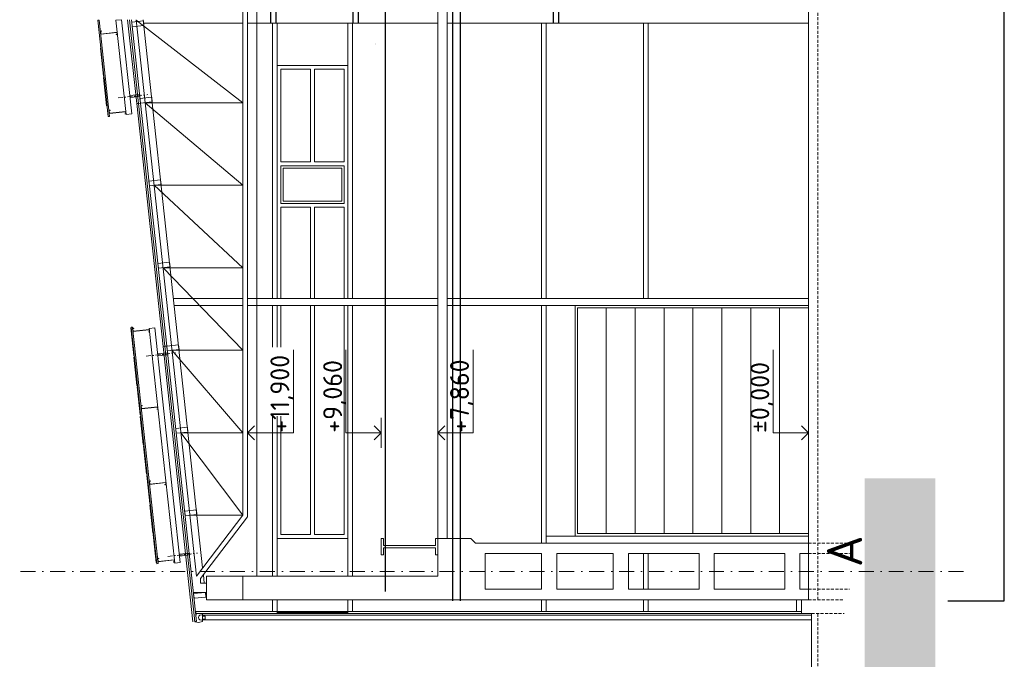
# Model space of a CAD drawing. Header units: millimetres. Extents: x -385852 to 693036, y -525006 to 444206.
# Tile 92 of 156: x 234815 to 255700, y -1865 to 11699. Entities that reach past the tile are written whole.
import ezdxf

# ---------------------------------------------------------------- set-up
doc = ezdxf.new("R2010")
doc.units = ezdxf.units.MM
for name, pattern in [('CENTERX2', [101.6, 63.5, -12.7, 12.7, -12.7]), ('DASHDOT', [25.4, 12.7, -6.35, 0, -6.35]), ('HIDDEN', [9.525, 6.35, -3.175])]:
    doc.linetypes.add(name, pattern=pattern)
doc.layers.get('Defpoints').update_dxf_attribs({"color": 8})
doc.layers.add('____podklad-01', color=91, linetype='Continuous', transparency=0.8)
for name, color, linetype, lineweight in [('A99_N_txt-popis-200', 240, 'Continuous', 5), ('A99_S_kce-demolice', 30, 'Continuous', 20), ('A99_S_kce-pohl', 61, 'Continuous', 5), ('A99_S_kce-rez-sil', 7, 'Continuous', 15), ('A99_S_kce-rez-ten', 6, 'Continuous', 9), ('A99_S_koty-200-vysk', 160, 'Continuous', 9), ('A99_S_osy', 1, 'CENTERX2', 5)]:
    doc.layers.add(name, color=color, linetype=linetype, lineweight=lineweight)
doc.styles.add('100', font='romans.shx', dxfattribs={"width": 0.65, "height": 0.25})
doc.styles.add('A99_popis', font='isocpeur.ttf')
doc.styles.add('ad_popis 100', font='isocpeur.ttf', dxfattribs={"height": 200})
doc.dimstyles.new('100', dxfattribs={"dimscale": 0.1, "dimtxt": 1, "dimasz": 1, "dimexe": 1, "dimexo": 5, "dimgap": 1, "dimtad": 1, "dimdec": 0, "dimlfac": 1000, "dimrnd": 1, "dimdsep": 46, "dimtxsty": '100', "dimblk": 'lin_kot', "dimcen": 0, "dimclrd": 256, "dimclre": 256, "dimaunit": 2, "dimadec": 3, "dimazin": 0, "dimtfac": 1, "dimtdec": 0, "dimtix": 1, "dimtmove": 2, "dimatfit": 3, "dimldrblk": 'sip_kot', "dimfxl": 1, "dimtvp": 2.5, "dimtolj": 1, "dimtzin": 0, "dimarcsym": 0})

# ---------------------------------------------------------------- blocks, each defined once
blk = doc.blocks.new('lin_kot')
at = {"linetype": 'Continuous'}
for q in [(-1, 0), (1, 0)]:
    blk.add_line((0, 0), q, dxfattribs=at)
for points in [[(0, 0), (-1, -1)], [(0, 0), (1, 1)]]:
    blk.add_lwpolyline(points, dxfattribs=at)
blk = doc.blocks.new('*D190')
at = {"layer": '____podklad-01', "lineweight": -2}
for p, q in [((242577, 23825), (242577, 23825)), ((242577, -425), (242577, 23825)), ((242577, -425), (242577, -425))]:
    blk.add_line(p, q, dxfattribs=at)
at = {"layer": 'Defpoints', "color": 0, "lineweight": 5}
for p in [(242577, 23825), (242577, 23825), (242577, -425)]:
    blk.add_point(p, dxfattribs=at)
at = {"layer": '____podklad-01', "lineweight": -2, "xscale": 0.1, "yscale": 0.1, "zscale": 0.1}
for p, rotation in [((242577, 23825), 90), ((242577, -425), 270)]:
    blk.add_blockref('lin_kot', p, dxfattribs=dict(at, rotation=rotation))
at = {"layer": '____podklad-01', "color": 0, "insert": (242352, 11184), "char_height": 0.25, "attachment_point": 5, "rotation": 90, "style": '100'}
blk.add_mtext('\\A1;24250000', dxfattribs=at)
blk = doc.blocks.new('sip_kot')
at = {"linetype": 'Continuous'}
blk.add_lwpolyline([(0, 0, 0, 0.7, 0), (-3, 0, 0.7, 0.7, 0)], format="xyseb", dxfattribs=at)
blk = doc.blocks.new('*D191')
at = {"layer": '____podklad-01', "lineweight": -2}
for p, q in [((254502, 24025), (255700, 24025)), ((255700, -625), (255700, 24025)), ((254502, -625), (255700, -625))]:
    blk.add_line(p, q, dxfattribs=at)
at = {"layer": 'Defpoints', "color": 0, "lineweight": 5}
for p in [(254501, 24025), (255700, 24025), (254501, -625)]:
    blk.add_point(p, dxfattribs=at)
at = {"layer": '____podklad-01', "lineweight": -2, "xscale": 0.1, "yscale": 0.1, "zscale": 0.1}
for p, rotation in [((255700, 24025), 90), ((255700, -625), 270)]:
    blk.add_blockref('lin_kot', p, dxfattribs=dict(at, rotation=rotation))
at = {"layer": '____podklad-01', "color": 0, "insert": (255699, 11700), "char_height": 0.25, "attachment_point": 5, "rotation": 90, "style": '100'}
blk.add_mtext('\\A1;24650000', dxfattribs=at)

msp = doc.modelspace()

# ---------------------------------------------------------------- hatches: boundary and pattern name
at = {"layer": '____podklad-01'}
h = msp.add_hatch(dxfattribs=at)
h.set_pattern_fill('ANSI36', color=256, scale=1000, angle=90, style=0)
h.set_pattern_definition([(135, (210977.15, -4750.14), (-243.06796, 66.29126), [312.5, -62.5, 0, -62.5])])
h.paths.add_polyline_path([(254240, 1975), (254240, -2025), (252740, -2025), (252740, 1975)])
h.paths.add_polyline_path([(254240, 21425), (254240, 25425), (252740, 25425), (252740, 21425)])
h.paths.add_polyline_path([(253298.2785, 218.4336), (253298.2785, 1589.267), (254208.9928, 1589.267), (254208.9928, 218.4336)], flags=24)

# ---------------------------------------------------------------- linework, layer by layer
for p, q in [((244005, -625), (244005, 22607.3629)), ((244165, -625), (244165, 22607.3629)), ((240144, 11620), (240144, 17620)), ((240254, 11620), (240254, 17620)), ((241890, 11620), (241890, 17620)), ((242000, 11620), (242000, 17620)), ((246140, 11620), (246140, 17620)), ((246250, 11620), (246250, 17620))]:
    msp.add_line(p, q, dxfattribs=at)
at = {"layer": 'A99_S_kce-demolice', "lineweight": 5}
for p, q in [((237297.4421, 9919.834), (237104.9986, 11695.6906)), ((237855.5928, 4769.2519), (237297.4421, 9919.834)), ((238488.2478, -1068.8517), (237855.5928, 4769.2519))]:
    msp.add_line(p, q, dxfattribs=at)
at = {"layer": 'A99_S_kce-demolice', "lineweight": 13}
for p, q in [((237337.2092, 9924.1434), (237144.7658, 11700)), ((237376.9764, 9928.4528), (237185, 11700)), ((237376.9764, 9928.4528), (237337.2092, 9924.1434)), ((237935.1271, 4777.8708), (237895.36, 4773.5614)), ((238528.015, -1064.5422), (237895.36, 4773.5614)), ((238567.7822, -1060.2328), (237935.1271, 4777.8708))]:
    msp.add_line(p, q, dxfattribs=at)
at = {"layer": 'A99_S_kce-demolice', "lineweight": 9}
for p, q in [((237895.36, 4773.5614), (237337.2092, 9924.1434)), ((237376.9764, 9928.4528), (237935.1271, 4777.8708))]:
    msp.add_line(p, q, dxfattribs=at)
at = {"layer": 'A99_S_kce-demolice', "lineweight": 5, "ltscale": 2}
for points in [[(237071.1416, 9687.6294), (236854.5927, 11685.9303), (236973.8942, 11698.8586), (237190.4432, 9700.5577)], [(236723.1788, 9649.9219), (236501.7817, 11692.9609), (236471.9564, 11689.7288), (236693.3534, 9646.6898)], [(236539.0734, 11395.2457), (236532.6092, 11454.8964), (236552.4928, 11457.0512), (236551.9541, 11462.022), (236527.0996, 11459.3287), (236534.6412, 11389.7361), (236877.6331, 11426.9049), (236881.9425, 11387.1378), (236862.0589, 11384.983), (236862.5976, 11380.0121), (236887.4521, 11382.7055), (236882.0653, 11432.4145), (236539.0734, 11395.2457)], [(236536.0591, 11098.1919), (236526.1174, 11097.1146), (236590.7588, 10500.6068), (236600.7006, 10501.6842)], [(236668.5742, 9875.3511), (236658.6324, 9874.2737), (236593.9909, 10470.7815), (236603.9327, 10471.8588)], [(236721.1469, 9715.0822), (236714.6827, 9774.733), (236734.5663, 9776.8877), (236734.0276, 9781.8586), (236709.1731, 9779.1652), (236716.7146, 9709.5726), (237059.7066, 9746.7415), (237064.016, 9706.9743), (237044.1324, 9704.8196), (237044.6711, 9699.8487), (237069.5256, 9702.5421), (237064.1388, 9752.2511), (236721.1469, 9715.0822)], [(237178.7032, 5167.9109), (237168.7614, 5166.8335), (237233.4028, 4570.3258), (237243.3446, 4571.4031)], [(237750.9783, 165.4488), (237207.4512, 5181.0847), (237177.6258, 5177.8527), (237721.1529, 162.2168)], [(237222.1183, 5092.1472), (237215.6542, 5151.798), (237235.5377, 5153.9527), (237234.9991, 5158.9236), (237210.1446, 5156.2302), (237217.6861, 5086.6377), (237560.678, 5123.8065), (237564.9875, 5084.0393), (237545.1039, 5081.8846), (237545.6426, 5076.9137), (237570.497, 5079.6071), (237565.1102, 5129.3161), (237222.1183, 5092.1472)], [(238102.1732, 173.331), (237562.4169, 5154.1706), (237681.7184, 5167.0989), (238221.4747, 186.2593)], [(237311.2182, 3945.07), (237301.2764, 3943.9926), (237236.6349, 4540.5004), (237246.5767, 4541.5777)], [(237379.0917, 3318.7369), (237369.1499, 3317.6595), (237304.5085, 3914.1673), (237314.4503, 3915.2446)], [(237399.8824, 3451.751), (237393.4182, 3511.4017), (237413.3018, 3513.5565), (237412.7631, 3518.5274), (237387.9086, 3515.834), (237395.4501, 3446.2414), (237738.4421, 3483.4102), (237742.7515, 3443.6431), (237722.8679, 3441.4883), (237723.4066, 3436.5174), (237748.2611, 3439.2108), (237742.8743, 3488.9198), (237399.8824, 3451.751)], [(237446.9653, 2692.4038), (237437.0235, 2691.3264), (237372.382, 3287.8341), (237382.3238, 3288.9115)], [(237514.8388, 2066.0706), (237504.897, 2064.9933), (237440.2556, 2661.501), (237450.1974, 2662.5784)], [(237582.7124, 1439.7375), (237572.7706, 1438.6601), (237508.1291, 2035.1679), (237518.0709, 2036.2452)], [(237573.337, 1851.1219), (237566.8728, 1910.7727), (237586.7564, 1912.9274), (237586.2178, 1917.8983), (237561.3633, 1915.2049), (237568.9048, 1845.6123), (237911.8967, 1882.7812), (237916.2061, 1843.014), (237896.3226, 1840.8593), (237896.8612, 1835.8884), (237921.7157, 1838.5817), (237916.3289, 1888.2907), (237573.337, 1851.1219)], [(237650.5859, 813.4044), (237640.6441, 812.327), (237576.0027, 1408.8348), (237585.9445, 1409.9121)], [(237718.4595, 187.0713), (237708.5177, 185.9939), (237643.8762, 782.5016), (237653.818, 783.579)], [(237751.101, 210.7256), (237744.6369, 270.3764), (237764.5205, 272.5311), (237763.9818, 277.502), (237739.1273, 274.8086), (237746.6688, 205.216), (238089.6608, 242.3849), (238093.9702, 202.6177), (238074.0866, 200.463), (238074.6253, 195.4921), (238099.4798, 198.1855), (238094.093, 247.8945), (237751.101, 210.7256)]]:
    msp.add_lwpolyline(points, close=True, dxfattribs=at)
at = {"layer": 'A99_S_kce-demolice', "linetype": 'DASHDOT', "lineweight": 5, "ltscale": 8}
for points in [[(236902.1868, 10041.4865), (237533.4909, 10109.8987)], [(237495.7168, 4564.427), (238127.0208, 4632.8392)], [(237955.903, 317.8554), (238587.2071, 386.2676)]]:
    msp.add_lwpolyline(points, dxfattribs=at)
at = {"layer": 'A99_S_kce-demolice', "lineweight": 5}
for points in [[(237153.5479, 10088.8427), (237157.8573, 10049.0755), (237366.635, 10071.7001), (237362.3256, 10111.4672)], [(237747.0779, 4611.7832), (237751.3873, 4572.016), (237960.165, 4594.6405), (237955.8556, 4634.4077)], [(238211.5735, 325.4444), (238207.2641, 365.2116), (238416.0418, 387.8361), (238420.3512, 348.0689)]]:
    msp.add_lwpolyline(points, close=True, dxfattribs=at)
for points in [[(237337.2092, 9924.1434), (237297.4421, 9919.834)], [(237895.36, 4773.5614), (237855.5928, 4769.2519)], [(238694.8182, -930), (238694.8182, -930), (238929.8182, -930), (251611.7574, -930)], [(251611.7574, -1030), (238694.8182, -1030)], [(241775, -850), (240275, -850)], [(240275, -870), (241775, -870)], [(240275, -890), (241775, -890)]]:
    msp.add_lwpolyline(points, dxfattribs=at)
at = {"layer": 'A99_S_kce-demolice', "lineweight": 9}
for points in [[(238694.8182, -1030), (238694.8182, -1030), (238694.8182, -1065), (238609.8182, -1085), (238526.4254, -1067.1463), (238522.3001, -1029.8552)], [(238549.3347, -890), (238549.3347, -850)], [(238549.3347, -850), (240275, -850)], [(238549.3347, -890), (240275, -890)], [(238694.8182, -930), (238694.8182, -930), (238694.8182, -895), (238554.9058, -895)], [(238558.7474, -930.4508), (238554.9058, -895)], [(238689.8182, -1028.9898), (238689.8182, -931.0102)], [(238689.8182, -950), (238749.8182, -950), (238749.8182, -980)], [(238689.8182, -1010), (238749.8182, -1010), (238749.8182, -980)], [(238694.8182, -1030), (238694.8182, -930)], [(240275, -850), (240275, -890)], [(241775, -850), (241775, -890)], [(241775, -850), (251395, -850)], [(241775, -890), (251395, -890)]]:
    msp.add_lwpolyline(points, dxfattribs=at)
at = {"layer": 'A99_S_kce-demolice', "lineweight": 13}
msp.add_lwpolyline([(238567.7822, -1060.2328), (238528.015, -1064.5422)], dxfattribs=at)
at = {"layer": 'A99_S_kce-demolice', "lineweight": 9}
for centre, start, end in [((238661.3545, -979.859), 59.77112667, 180.14291468), ((238661.3545, -980.141), 179.85708531, 300.22887333)]:
    msp.add_arc(centre, 56.5365, start, end, dxfattribs=at)
at = {"layer": 'A99_S_kce-pohl'}
for p, q in [((239845, -100), (239845, 23500)), ((243685, 22700), (243685, 700)), ((243885, 22700), (243885, 700)), ((239545, 1189.2264), (239545, 22210.7736)), ((239645, 1155.5148), (239645, 22244.4852)), ((238564.3106, -100), (237285.5855, 11700)), ((238695.8639, 72.9416), (237435.8799, 11700)), ((237286.7529, 11689.2264), (239545, 9939.2264)), ((237444.0074, 11625), (239545, 11625)), ((239645, 11625), (243685, 11625)), ((240175, 11625), (240175, 5790)), ((240275, 11625), (240275, 5790)), ((241775, 11625), (241775, 5790)), ((241875, 11625), (241875, 5790)), ((243885, 11625), (251545, 11625)), ((245885, 11625), (245885, 5790)), ((245985, 11625), (245985, 5790)), ((248045, 11625), (248045, 5790)), ((248145, 11625), (248145, 5790)), ((240275, 10730), (241775, 10730)), ((240275, 5790), (240275, 10730)), ((241775, 10730), (241775, 5790)), ((240355, 10650), (240985, 10650)), ((240355, 8682.5), (240355, 10650)), ((240985, 8682.5), (240985, 10650)), ((241065, 10650), (241695, 10650)), ((241065, 8682.5), (241065, 10650)), ((241695, 10650), (241695, 8682.5)), ((237476.3944, 9939.2264), (239545, 9939.2264)), ((237476.3944, 9939.2264), (239545, 8189.2264)), ((240985, 8682.5), (240355, 8682.5)), ((240355, 7802.5), (240355, 8602.5)), ((241695, 8602.5), (240355, 8602.5)), ((241695, 8682.5), (241065, 8682.5)), ((241695, 8602.5), (241695, 7802.5)), ((237666.0358, 8189.2264), (239545, 8189.2264)), ((237666.0358, 8189.2264), (239545, 6439.2264)), ((241695, 7802.5), (240355, 7802.5)), ((240355, 5790), (240355, 7722.5)), ((240985, 7722.5), (240355, 7722.5)), ((240985, 5790), (240985, 7722.5)), ((241065, 5790), (241065, 7722.5)), ((241695, 7722.5), (241065, 7722.5)), ((241695, 7722.5), (241695, 5790)), ((237855.6772, 6439.2264), (239545, 6439.2264)), ((237855.6772, 6439.2264), (239545, 4689.2264)), ((238076.3261, 5790), (239545, 5790)), ((238092.5811, 5640), (239545, 5640)), ((239645, 5790), (243685, 5790)), ((239645, 5640), (243685, 5640)), ((240175, 5640), (240175, 4753.3614)), ((240275, 5640), (240275, 4753.3614)), ((240275, 4753.3614), (240275, 5640)), ((240355, 4753.3614), (240355, 5640)), ((240985, 5640), (240985, 780)), ((241065, 5640), (241065, 780)), ((241695, 5640), (241695, 780)), ((241695, 3707.5), (241695, 5640)), ((241775, 5640), (241775, -100)), ((241775, 5640), (241775, 700)), ((241875, 5640), (241875, -100)), ((243885, 5790), (251545, 5790)), ((243885, 5640), (251545, 5640)), ((245885, 5640), (245885, 600)), ((245985, 5640), (245985, 600)), ((246595, 5640), (246595, 750)), ((246595, 5640), (251545, 5640)), ((246645, 5590), (246645, 800)), ((246645, 5590), (251545, 5590)), ((247257.5, 5590), (247257.5, 800)), ((247870, 5590), (247870, 800)), ((248482.5, 5590), (248482.5, 800)), ((249095, 5590), (249095, 800)), ((249707.5, 5590), (249707.5, 800)), ((250320, 5590), (250320, 800)), ((250932.5, 5590), (250932.5, 800)), ((238045.3187, 4689.2264), (239545, 4689.2264)), ((238045.3187, 4689.2264), (239545, 2939.2264)), ((240175, 3294.8832), (240175, -100)), ((240275, 3294.8832), (240275, -100)), ((240275, 700), (240275, 3294.8832)), ((240355, 780), (240355, 3294.8832)), ((238234.9601, 2939.2264), (239545, 2939.2264)), ((238234.9601, 2939.2264), (239545, 1189.2264)), ((240355, 2747.5), (240355, 780)), ((241695, 780), (241695, 2747.5)), ((238424.6016, 1189.2264), (239545, 1189.2264)), ((239545, 1189.2264), (238564.3106, -100)), ((239545, 1189.2264), (238564.3106, -100)), ((239645, 1155.5148), (238651.1072, -151.0689)), ((241775, 700), (240275, 700)), ((240355, 780), (240985, 780)), ((241065, 780), (241695, 780)), ((243685, 700), (243685, -100)), ((243685, 700), (244385, 700)), ((244385, 700), (244485, 600)), ((245985, 750), (251545, 750)), ((246595, 750), (251545, 750)), ((246645, 800), (251545, 800)), ((244485, 600), (251545, 600)), ((244685, 380), (245885, 380)), ((244685, -380), (244685, 380)), ((245885, -380), (245885, 380)), ((246205, 380), (247405, 380)), ((246205, -380), (246205, 380)), ((247405, -380), (247405, 380)), ((247725, 380), (249225, 380)), ((247725, -380), (247725, 380)), ((248045, -380), (248045, 380)), ((248145, -380), (248145, 380)), ((249225, -380), (249225, 380)), ((249545, 380), (251045, 380)), ((249545, -380), (249545, 380)), ((251045, -380), (251045, 380)), ((251365, -380), (251365, 380)), ((238651.1072, -250), (238651.1072, -151.0689)), ((238730.86, -250), (238711.5311, -71.6348)), ((239545, -100), (243685, -100)), ((238779.8182, -250), (238651.1072, -250)), ((244685, -380), (245885, -380)), ((246205, -380), (247405, -380)), ((247725, -380), (249225, -380)), ((249545, -380), (251045, -380)), ((251365, -380), (251545, -380)), ((238779.8182, -450), (238501.6534, -450)), ((239545, -600), (251395, -600))]:
    msp.add_line(p, q, dxfattribs=at)
msp.add_lwpolyline([(241645, 7852.5), (241645, 8552.5), (240405, 8552.5), (240405, 7852.5)], close=True, dxfattribs=at)
at = {"layer": 'A99_S_kce-rez-sil'}
for p, q in [((242485, 700), (242485, 350)), ((242485, 700), (242535, 700)), ((242535, 700), (242535, 550)), ((243685, 700), (243635, 700)), ((243635, 700), (243635, 550)), ((243685, 700), (243685, 350)), ((242535, 550), (243635, 550)), ((242535, 500), (243635, 500)), ((242535, 350), (242535, 500)), ((243635, 350), (243635, 500)), ((242485, 350), (242535, 350)), ((243685, 350), (243635, 350)), ((251545, -600), (251395, -600)), ((251395, -600), (251395, -850))]:
    msp.add_line(p, q, dxfattribs=at)
at = {"layer": 'A99_S_kce-rez-sil', "lineweight": 9}
msp.add_line((251365, 380), (251545, 380), dxfattribs=at)
at = {"layer": 'A99_S_kce-rez-sil'}
for points in [[(237190.3868, 11650.291), (237438.9317, 11677.225), (237449.7053, 11577.807), (237201.1604, 11550.8731)], [(237366.2028, 10027.8708), (237614.7477, 10054.8047), (237625.5213, 9955.3868), (237376.9764, 9928.4528)], [(237555.8443, 8277.8708), (237804.3892, 8304.8047), (237815.1627, 8205.3868), (237566.6179, 8178.4528)], [(237745.4857, 6527.8708), (237994.0306, 6554.8047), (238004.8042, 6455.3868), (237756.2593, 6428.4528)], [(237935.1271, 4777.8708), (238183.672, 4804.8047), (238194.4456, 4705.3868), (237945.9007, 4678.4528)], [(238124.7686, 3027.8708), (238373.3135, 3054.8047), (238384.0871, 2955.3868), (238135.5422, 2928.4528)], [(238314.41, 1277.8708), (238562.9549, 1304.8047), (238573.7285, 1205.3868), (238325.1836, 1178.4528)], [(238504.0515, -472.1292), (238752.5963, -445.1953), (238763.3699, -544.6132), (238514.825, -571.5472)], [(240175, -850), (240175, -600), (240275, -600), (240275, -850)], [(241775, -850), (241775, -600), (241875, -600), (241875, -850)], [(245885, -850), (245885, -600), (245985, -600), (245985, -850)], [(248045, -850), (248045, -600), (248145, -600), (248145, -850)], [(251295, -850), (251295, -600), (251395, -600), (251395, -850)]]:
    msp.add_lwpolyline(points, close=True, dxfattribs=at)
for points in [[(238779.8182, -600), (238779.8182, -100)], [(239545, -100), (238779.8182, -100)], [(239545, -100), (239545, -600)], [(239545, -600), (238779.8182, -600)], [(251395, -850), (251395, -890), (251611.7574, -890)]]:
    msp.add_lwpolyline(points, dxfattribs=at)
at = {"layer": 'A99_S_kce-rez-sil', "color": 7, "linetype": 'HIDDEN', "lineweight": 5, "ltscale": 10}
for points in [[(251545, -380), (252415, -380)], [(251545, -600), (252300, -600)], [(251545, -600), (252300, -600)], [(251611.7574, -890), (252300, -890)]]:
    msp.add_lwpolyline(points, dxfattribs=at)
at = {"layer": 'A99_S_kce-rez-ten', "linetype": 'HIDDEN', "lineweight": 5, "ltscale": 10}
for p, q in [((251745, -600), (251745, 83825)), ((251745, -8390), (251745, -890))]:
    msp.add_line(p, q, dxfattribs=at)
at = {"layer": 'A99_S_kce-rez-ten', "lineweight": 13}
msp.add_line((251545, -600), (251545, 26430), dxfattribs=at)
at = {"layer": 'A99_S_kce-rez-ten'}
for p, q in [((251611.7574, -890), (251611.7574, -8395)), ((251611.7574, -930), (251611.7574, -1566.9897))]:
    msp.add_line(p, q, dxfattribs=at)
at = {"layer": 'A99_S_koty-200-vysk', "ltscale": 2}
for p, q in [((240622.8234, 2939.2264), (240622.8234, 4695.7682)), ((241736.0373, 2939.2264), (241736.0373, 4695.7682)), ((244433.9627, 2939.2264), (244433.9627, 4695.7682)), ((250796.0373, 2939.2264), (250796.0373, 4695.7682)), ((242485, 2621.9304), (242485, 3256.5225)), ((243685, 2621.9304), (243685, 3256.5225)), ((239645, 2939.2264), (239794.9467, 3088.7756)), ((239645, 2939.2264), (240622.8234, 2939.2264)), ((239645, 2939.2264), (239794.9467, 2789.6772)), ((242485, 2939.2264), (241736.0373, 2939.2264)), ((242485, 2939.2264), (242335.0533, 3088.7756)), ((242485, 2939.2264), (242335.0533, 2789.6772)), ((243685, 2939.2264), (243834.9467, 3088.7756)), ((243685, 2939.2264), (244433.9627, 2939.2264)), ((243685, 2939.2264), (243834.9467, 2789.6772)), ((251545, 2939.2264), (250796.0373, 2939.2264)), ((251545, 2939.2264), (251395.0533, 3088.7756)), ((251545, 2939.2264), (251395.0533, 2789.6772))]:
    msp.add_line(p, q, dxfattribs=at)
at = {"layer": 'A99_S_osy', "linetype": 'DASHDOT', "lineweight": 5, "ltscale": 25}
msp.add_lwpolyline([(254834.8182, 0), (234814.8182, 0)], dxfattribs=at)

# ---------------------------------------------------------------- texts
at = {"layer": 'A99_S_koty-200-vysk', "ltscale": 2, "style": 'A99_popis'}
for s, p in [('+11,900 ', (240533.114, 2939.2264)), ('%%P0,000', (250713.3515, 2935)), ('+9,060', (241653.3515, 2940)), ('+7,860', (244344.2533, 2939.2264))]:
    msp.add_text(s, height=400, rotation=90, dxfattribs=at).set_placement(p)

# ---------------------------------------------------------------- dimensions: what is measured, and where the dimension line sits
at = {"layer": '____podklad-01'}
dim = msp.add_linear_dim(base=(255699.5775, 24025), p1=(254501.4581, -625), p2=(254501.4581, 24025), angle=90, dimstyle='100', dxfattribs=at)
dim.commit()
dim.dimension.update_dxf_attribs({"geometry": '*D191', "text_midpoint": (255699.3525, 11700)})
dim = msp.add_linear_dim(base=(242576.7608, 23825), p1=(242576.7608, -425), p2=(242576.7608, 23825), angle=90, dimstyle='100', dxfattribs=at)
dim.commit()
dim.dimension.update_dxf_attribs({"geometry": '*D190', "text_midpoint": (242351.7608, 11184.085), "dimtype": 160})

# ---------------------------------------------------------------- next in the draw order: texts
at = {"layer": 'A99_N_txt-popis-200', "color": 1, "lineweight": 0, "insert": (251935, 90), "char_height": 750, "width": 535, "attachment_point": 1, "rotation": 90, "style": 'ad_popis 100', "bg_fill": 3, "box_fill_scale": 1, "bg_fill_color": 256, "bg_fill_transparency": 0}
msp.add_mtext('A', dxfattribs=at)

# ---------------------------------------------------------------- next in the draw order: linework, layer by layer
at = {"layer": 'A99_S_kce-rez-sil', "color": 7, "linetype": 'HIDDEN', "lineweight": 5, "ltscale": 10}
for points in [[(251545, 600), (252415, 600)], [(251545, 380), (252415, 380)]]:
    msp.add_lwpolyline(points, dxfattribs=at)

doc.saveas('drawing.dxf')
